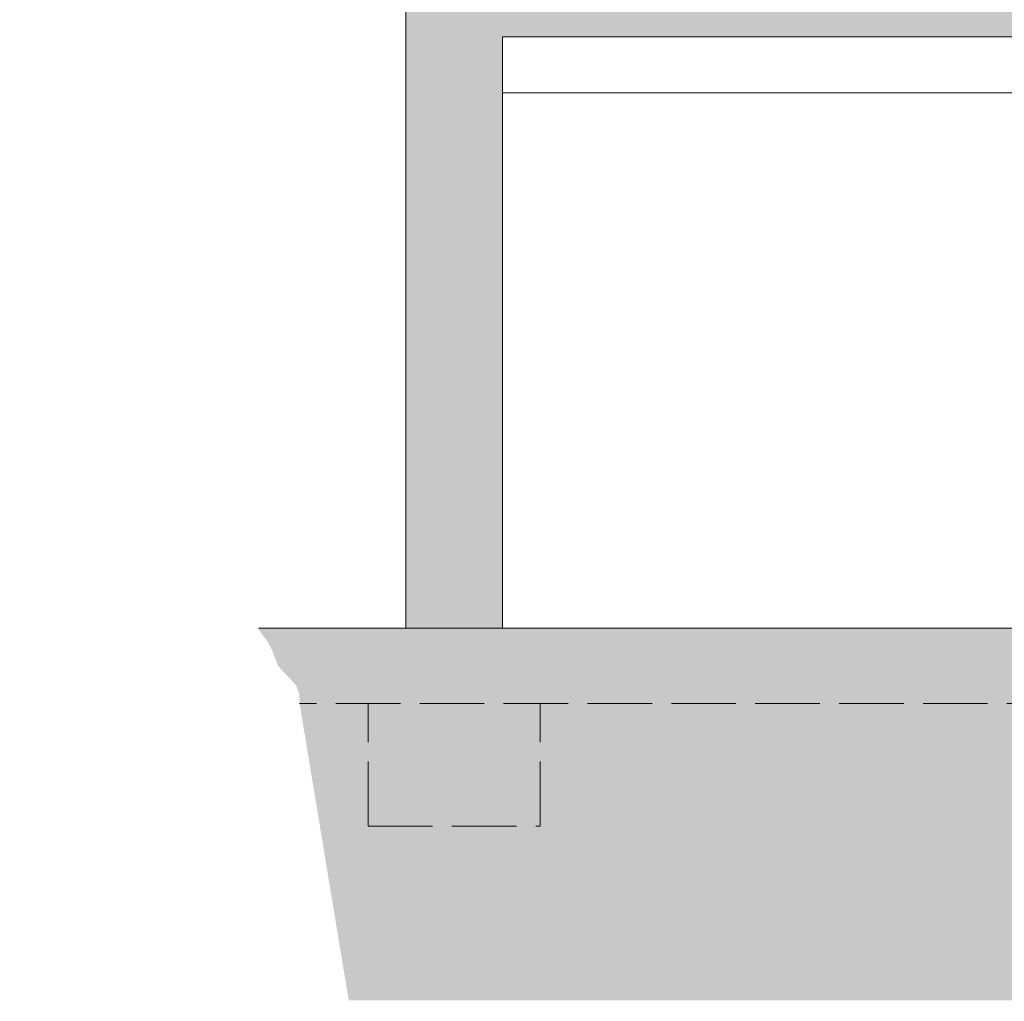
# Model space of a CAD drawing. Header units: millimetres. Extents: x 29003 to 60673, y -60985 to 17010.
# Tile 112 of 128: x 35111 to 39689, y 9017 to 13581. Entities that reach past the tile are written whole.
import ezdxf

# ---------------------------------------------------------------- set-up
doc = ezdxf.new("R2010")
doc.units = ezdxf.units.MM
doc.linetypes.add('Carkovana 2x_1', pattern=[390, 300, -90])
doc.layers.add('XR$1$ŘEZY_1', color=7, linetype='Continuous', lineweight=25)
doc.layers.add('XR$3$ŘEZY - FILING_1', color=7, linetype='Continuous', lineweight=25)

msp = doc.modelspace()

# ---------------------------------------------------------------- hatches: boundary and pattern name
at = {"layer": 'XR$3$ŘEZY - FILING_1', "linetype": 'Continuous', "lineweight": 13}
msp.add_hatch(color=254, dxfattribs=at).paths.add_polyline_path([(43335.9, 11156.2), (42885.9, 11156.2), (42885.9, 10751.2), (37355.9, 10751.2), (37355.9, 13501.2), (42885.9, 13501.2), (42885.9, 13241.2), (43185.9, 13241.2), (43185.9, 13542.3), (43640, 13537), (43640, 13722), (37355.9, 13831.7), (37355.9, 15551.2), (37655.9, 15551.2), (37655.9, 15738.8), (35172.3, 15738.8), (35163.5, 15665.6), (35111.4, 15551.2), (35183.4, 15551.2), (35183.4, 15271.2), (35383.4, 15271.2), (35383.4, 15551.2), (36905.9, 15551.2), (36905.9, 10751.2), (36221.2, 10751.2), (36236.5, 10723.7), (36259.9, 10696.5), (36279.3, 10661.4), (36294.9, 10622.5), (36310.5, 10579.6), (36337.8, 10548.5), (36368.9, 10517.3), (36396.2, 10486.2), (36411.7, 10443.3), (36412.8, 10401.2), (42731, 10401.2), (42731, 9182.6), (43335.9, 9182.6), (43335.9, 9735.7), (43305.9, 9735.7), (43305.9, 10334.2), (43335.9, 10334.2)])
msp.add_hatch(color=9, dxfattribs=at).paths.add_polyline_path([(44740.6, 9016.9), (44740.6, 10002.6), (43917.7, 10002.6), (43917.7, 9652.6), (43335.9, 9652.6), (43335.9, 9182.6), (42731, 9182.6), (42731, 10401.2), (36412.8, 10401.2), (36641, 9021.1), (43331, 9021.1)], flags=0)

# ---------------------------------------------------------------- linework, layer by layer
at = {"layer": 'XR$1$ŘEZY_1', "color": 7, "linetype": 'Continuous', "lineweight": 13}
for p, q in [((36905.9, 15551.2), (36905.9, 10751.2)), ((37355.9, 13501.2), (42885.9, 13501.2)), ((37355.9, 13501.2), (37355.9, 10751.2)), ((37355.9, 13241.2), (42885.9, 13241.2)), ((36221.2, 10751.2), (42885.9, 10751.2))]:
    msp.add_line(p, q, dxfattribs=at)
at = {"layer": 'XR$1$ŘEZY_1', "color": 7, "linetype": 'Carkovana 2x_1', "lineweight": 13}
for p, q in [((42731, 10401.2), (36412.8, 10401.2)), ((36730.9, 9831.9), (36730.9, 10401.2)), ((37530.9, 9832.6), (37530.9, 10401.2)), ((36730.9, 9831.9), (37530.9, 9831.9))]:
    msp.add_line(p, q, dxfattribs=at)

doc.saveas('drawing.dxf')
